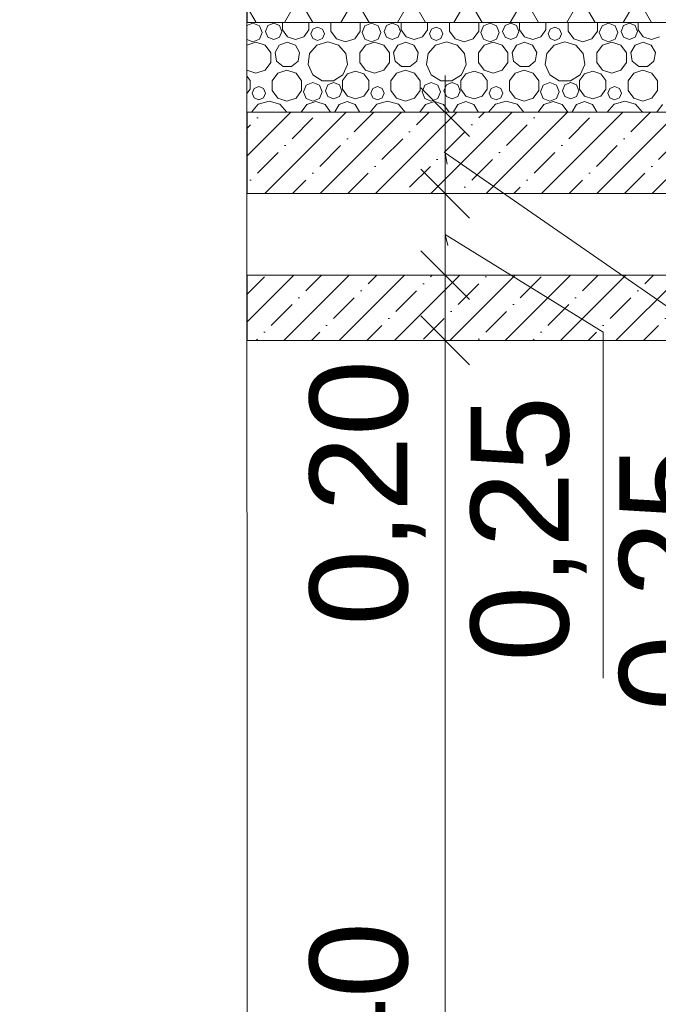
# Model space of a CAD drawing. Header units: millimetres. Extents: x -467606 to 1964440, y -17510 to 201584.
# Tile 4 of 43: x -461840 to -459882, y 3963 to 6984. Entities that reach past the tile are written whole.
import ezdxf

# ---------------------------------------------------------------- set-up
doc = ezdxf.new("R2010")
doc.units = ezdxf.units.MM
doc.header["$MEASUREMENT"] = 0
doc.set_wipeout_variables(frame=1)
doc.linetypes.add('Wipeout_Contour', pattern=[1000, 0, -1000])
for name, color, linetype, lineweight in [('0_Ном._пера__1', 7, 'Continuous', 0), ('АР-Стены_внутренние_пилоны.АР_Ном._пера__1', 7, 'Continuous', 0), ('АР-Чертеж-Размеры.АР_Ном._пера__1', 7, 'Continuous', 0), ('АР-Чертеж-Размеры.АР_Ном._пера__120', 7, 'Continuous', 0), ('АР-Чертеж-Размеры.АР_Ном._пера__141', 7, 'Continuous', 5), ('Разрез_Заливки_Ном._пера__1', 7, 'Continuous', 0)]:
    doc.layers.add(name, color=color, linetype=linetype, lineweight=lineweight)
doc.layers.add('АР-Чертеж-Размеры.АР', color=7, linetype='Continuous')
doc.layers.add('Разрез_Заливки', color=7, linetype='Continuous')
doc.styles.add('РЎР“Р•РќР•Р\xa0Р\x98Р\xa0_РЎРўР\x98Р›Р¬_1', font='arial.ttf')
doc.styles.add('РЎР“Р•РќР•Р\xa0Р\x98Р\xa0_РЎРўР\x98Р›Р¬_2', font='arial.ttf')
doc.linetypes.add('Линия Разрыва', pattern='A,0,[1,16 Р\xa0Р°Р·СЂРµР· 2-2. РљРѕСЂРїСѓСЃ 21.Shx,S=15.679026,R=0,X=0,Y=0],-1975.557214,0', length=1975.557214)
doc.dimstyles.new('СГЕНЕРИР_СТИЛЬ__5', dxfattribs={"dimtxt": 300, "dimasz": 142.5, "dimexe": 0.18, "dimexo": 0.0625, "dimgap": 0, "dimtad": 1, "dimlfac": 0.001, "dimzin": 0, "dimdsep": 46, "dimtxsty": 'РЎР“Р•РќР•Р\xa0Р\x98Р\xa0_РЎРўР\x98Р›Р¬_1', "dimblk": 'ARROWHEAD_6', "dimblk1": 'ARROWHEAD_6', "dimblk2": 'ARROWHEAD_6', "dimcen": 0.09, "dimse1": 1, "dimse2": 1, "dimclrd": 7, "dimclre": 7, "dimclrt": 7, "dimadec": 0, "dimazin": 0, "dimtfac": 1, "dimtdec": 4, "dimtmove": 2, "dimatfit": 3, "dimfxl": 1, "dimtolj": 1, "dimtzin": 0, "dimarcsym": 0})
doc.dimstyles.new('СГЕНЕРИР_СТИЛЬ__6', dxfattribs={"dimtxt": 300, "dimasz": 142.5, "dimexe": 0.18, "dimexo": 0.0625, "dimgap": 0, "dimtad": 1, "dimlfac": 0.001, "dimzin": 0, "dimdsep": 46, "dimtxsty": 'РЎР“Р•РќР•Р\xa0Р\x98Р\xa0_РЎРўР\x98Р›Р¬_1', "dimblk": 'ARROWHEAD_6', "dimblk1": 'ARROWHEAD_6', "dimblk2": 'ARROWHEAD_6', "dimcen": 0.09, "dimse1": 1, "dimse2": 1, "dimclrd": 7, "dimclre": 7, "dimclrt": 7, "dimadec": 0, "dimazin": 0, "dimtfac": 1, "dimtdec": 4, "dimtmove": 0, "dimatfit": 3, "dimfxl": 1, "dimtolj": 1, "dimtzin": 0, "dimarcsym": 0})
doc.dimstyles.new('СГЕНЕРИР_СТИЛЬ__7', dxfattribs={"dimtxt": 400, "dimasz": 237.5, "dimexe": 0.18, "dimexo": 2000, "dimgap": 0, "dimtad": 1, "dimlfac": 0.001, "dimzin": 0, "dimdsep": 46, "dimtxsty": 'РЎР“Р•РќР•Р\xa0Р\x98Р\xa0_РЎРўР\x98Р›Р¬_2', "dimblk": 'ARROWHEAD_6', "dimblk1": 'ARROWHEAD_6', "dimblk2": 'ARROWHEAD_6', "dimcen": 0.09, "dimclrd": 7, "dimclre": 7, "dimclrt": 7, "dimadec": 0, "dimazin": 0, "dimtfac": 1, "dimtdec": 4, "dimtmove": 0, "dimatfit": 3, "dimfxl": 1, "dimtolj": 1, "dimtzin": 0, "dimarcsym": 0})
pattern_1 = [(45, (0, 0), (-84.852814, 84.852814), []), (45, (-42.43, 42.43), (-84.852814, 84.852814), [90, -30, 0, -30])]

# ---------------------------------------------------------------- blocks, each defined once
blk = doc.blocks.new('*X9')
at = {"layer": 'Разрез_Заливки_Ном._пера__1', "color": 7, "linetype": 'Continuous', "lineweight": 0}
for p, q in [((-461125.4, 6973), (-461143.4, 6965.6)), ((-461105.2, 6964.7), (-461125.4, 6973)), ((-461096.8, 6944.4), (-461105.2, 6964.7)), ((-461079.3, 6965.7), (-461086.6, 6948)), ((-461086.6, 6948), (-461079.3, 6930.3)), ((-461061.5, 6973.1), (-461079.3, 6965.7)), ((-461043.8, 6965.7), (-461061.5, 6973.1)), ((-461036.5, 6948), (-461043.8, 6965.7)), ((-461043.8, 6930.3), (-461036.5, 6948)), ((-461034.6, 6975), (-461034.6, 6952.6)), ((-461034.6, 6952.6), (-461019.2, 6931.3)), ((-460969.2, 6931.3), (-460953.7, 6952.6)), ((-460953.7, 6952.6), (-460953.7, 6975)), ((-460941.4, 6954.9), (-460947.5, 6940.3)), ((-460926.8, 6961), (-460941.4, 6954.9)), ((-460912.2, 6954.9), (-460926.8, 6961)), ((-460906.1, 6940.3), (-460912.2, 6954.9)), ((-460885.7, 6975), (-460885.7, 6948.9)), ((-460885.7, 6948.9), (-460868.5, 6925.3)), ((-460812.9, 6925.3), (-460795.7, 6948.9)), ((-460795.7, 6948.9), (-460795.7, 6975)), ((-460781.9, 6964.7), (-460790.2, 6944.4)), ((-460761.7, 6973), (-460781.9, 6964.7)), ((-460741.4, 6964.7), (-460761.7, 6973)), ((-460733.1, 6944.4), (-460741.4, 6964.7)), ((-460715.6, 6965.7), (-460722.9, 6948)), ((-460722.9, 6948), (-460715.6, 6930.3)), ((-460697.8, 6973.1), (-460715.6, 6965.7)), ((-460680.1, 6965.7), (-460697.8, 6973.1)), ((-460672.8, 6948), (-460680.1, 6965.7)), ((-460680.1, 6930.3), (-460672.8, 6948)), ((-460670.9, 6975), (-460670.9, 6952.6)), ((-460670.9, 6952.6), (-460655.5, 6931.3)), ((-460605.4, 6931.3), (-460590, 6952.6)), ((-460590, 6952.6), (-460590, 6975)), ((-460577.7, 6954.9), (-460583.8, 6940.3)), ((-460563.1, 6961), (-460577.7, 6954.9)), ((-460548.5, 6954.9), (-460563.1, 6961)), ((-460542.4, 6940.3), (-460548.5, 6954.9)), ((-460522, 6975), (-460522, 6948.9)), ((-460522, 6948.9), (-460504.8, 6925.3)), ((-460449.2, 6925.3), (-460432, 6948.9)), ((-460432, 6948.9), (-460432, 6975)), ((-460418.2, 6964.7), (-460426.5, 6944.4)), ((-460398, 6973), (-460418.2, 6964.7)), ((-460377.7, 6964.7), (-460398, 6973)), ((-460369.4, 6944.4), (-460377.7, 6964.7)), ((-460351.9, 6965.7), (-460359.2, 6948)), ((-460359.2, 6948), (-460351.9, 6930.3)), ((-460334.1, 6973.1), (-460351.9, 6965.7)), ((-460316.4, 6965.7), (-460334.1, 6973.1)), ((-460309.1, 6948), (-460316.4, 6965.7)), ((-460316.4, 6930.3), (-460309.1, 6948)), ((-460307.2, 6975), (-460307.2, 6952.6)), ((-460307.2, 6952.6), (-460291.8, 6931.3)), ((-460241.7, 6931.3), (-460226.3, 6952.6)), ((-460226.3, 6952.6), (-460226.3, 6975)), ((-460214, 6954.9), (-460220.1, 6940.3)), ((-460199.4, 6961), (-460214, 6954.9)), ((-460184.8, 6954.9), (-460199.4, 6961)), ((-460178.7, 6940.3), (-460184.8, 6954.9)), ((-460158.3, 6975), (-460158.3, 6948.9)), ((-460158.3, 6948.9), (-460141.1, 6925.3)), ((-460085.5, 6925.3), (-460068.3, 6948.9)), ((-460068.3, 6948.9), (-460068.3, 6975)), ((-460054.5, 6964.7), (-460062.8, 6944.4)), ((-460034.2, 6973), (-460054.5, 6964.7)), ((-460014, 6964.7), (-460034.2, 6973)), ((-460005.7, 6944.4), (-460014, 6964.7)), ((-459988.1, 6965.7), (-459995.5, 6948)), ((-459995.5, 6948), (-459988.1, 6930.3)), ((-459970.4, 6973.1), (-459988.1, 6965.7)), ((-459952.7, 6965.7), (-459970.4, 6973.1)), ((-459945.3, 6948), (-459952.7, 6965.7)), ((-459952.7, 6930.3), (-459945.3, 6948)), ((-459943.5, 6975), (-459943.5, 6952.6)), ((-459943.5, 6952.6), (-459928.1, 6931.3)), ((-461143.4, 6923.3), (-461125.4, 6915.9)), ((-461125.4, 6915.9), (-461105.2, 6924.2)), ((-461105.2, 6924.2), (-461096.8, 6944.4)), ((-461079.3, 6930.3), (-461061.5, 6922.9)), ((-461061.5, 6922.9), (-461043.8, 6930.3)), ((-461019.2, 6931.3), (-460994.2, 6923.2)), ((-460994.2, 6923.2), (-460969.2, 6931.3)), ((-460947.5, 6940.3), (-460941.4, 6925.7)), ((-460941.4, 6925.7), (-460926.8, 6919.6)), ((-460926.8, 6919.6), (-460912.2, 6925.7)), ((-460912.2, 6925.7), (-460906.1, 6940.3)), ((-460868.5, 6925.3), (-460840.7, 6916.2)), ((-460840.7, 6916.2), (-460812.9, 6925.3)), ((-460790.2, 6944.4), (-460781.9, 6924.2)), ((-460781.9, 6924.2), (-460761.7, 6915.9)), ((-460761.7, 6915.9), (-460741.4, 6924.2)), ((-460741.4, 6924.2), (-460733.1, 6944.4)), ((-460715.6, 6930.3), (-460697.8, 6922.9)), ((-460697.8, 6922.9), (-460680.1, 6930.3)), ((-460655.5, 6931.3), (-460630.5, 6923.2)), ((-460630.5, 6923.2), (-460605.4, 6931.3)), ((-460583.8, 6940.3), (-460577.7, 6925.7)), ((-460577.7, 6925.7), (-460563.1, 6919.6)), ((-460563.1, 6919.6), (-460548.5, 6925.7)), ((-460548.5, 6925.7), (-460542.4, 6940.3)), ((-460504.8, 6925.3), (-460477, 6916.2)), ((-460477, 6916.2), (-460449.2, 6925.3)), ((-460426.5, 6944.4), (-460418.2, 6924.2)), ((-460418.2, 6924.2), (-460398, 6915.9)), ((-460398, 6915.9), (-460377.7, 6924.2)), ((-460377.7, 6924.2), (-460369.4, 6944.4)), ((-460351.9, 6930.3), (-460334.1, 6922.9)), ((-460334.1, 6922.9), (-460316.4, 6930.3)), ((-460291.8, 6931.3), (-460266.8, 6923.2)), ((-460266.8, 6923.2), (-460241.7, 6931.3)), ((-460220.1, 6940.3), (-460214, 6925.7)), ((-460214, 6925.7), (-460199.4, 6919.6)), ((-460199.4, 6919.6), (-460184.8, 6925.7)), ((-460184.8, 6925.7), (-460178.7, 6940.3)), ((-460141.1, 6925.3), (-460113.3, 6916.2)), ((-460113.3, 6916.2), (-460085.5, 6925.3)), ((-460062.8, 6944.4), (-460054.5, 6924.2)), ((-460054.5, 6924.2), (-460034.2, 6915.9)), ((-460034.2, 6915.9), (-460014, 6924.2)), ((-460014, 6924.2), (-460005.7, 6944.4)), ((-459988.1, 6930.3), (-459970.4, 6922.9)), ((-459970.4, 6922.9), (-459952.7, 6930.3)), ((-459928.1, 6931.3), (-459903, 6923.2)), ((-459903, 6923.2), (-459878, 6931.3)), ((-461115.7, 6914.8), (-461143.4, 6905.8)), ((-461087.7, 6905.7), (-461115.7, 6914.8)), ((-461070.3, 6881.8), (-461087.7, 6905.7)), ((-461044.3, 6905.3), (-461057.4, 6882.6)), ((-461019.7, 6914.3), (-461044.3, 6905.3)), ((-460995, 6905.3), (-461019.7, 6914.3)), ((-460981.9, 6882.6), (-460995, 6905.3)), ((-460928.7, 6906.1), (-460951.2, 6880.1)), ((-460895.6, 6915.9), (-460928.7, 6906.1)), ((-460862.5, 6906.1), (-460895.6, 6915.9)), ((-460839.9, 6880.1), (-460862.5, 6906.1)), ((-460780, 6905.7), (-460797.4, 6881.8)), ((-460752, 6914.8), (-460780, 6905.7)), ((-460724, 6905.7), (-460752, 6914.8)), ((-460706.6, 6881.8), (-460724, 6905.7)), ((-460680.6, 6905.3), (-460693.7, 6882.6)), ((-460656, 6914.3), (-460680.6, 6905.3)), ((-460631.3, 6905.3), (-460656, 6914.3)), ((-460618.2, 6882.6), (-460631.3, 6905.3)), ((-460565, 6906.1), (-460587.5, 6880.1)), ((-460531.9, 6915.9), (-460565, 6906.1)), ((-460498.8, 6906.1), (-460531.9, 6915.9)), ((-460476.2, 6880.1), (-460498.8, 6906.1)), ((-460416.3, 6905.7), (-460433.7, 6881.8)), ((-460388.3, 6914.8), (-460416.3, 6905.7)), ((-460360.3, 6905.7), (-460388.3, 6914.8)), ((-460342.9, 6881.8), (-460360.3, 6905.7)), ((-460316.9, 6905.3), (-460330, 6882.6)), ((-460292.3, 6914.3), (-460316.9, 6905.3)), ((-460267.6, 6905.3), (-460292.3, 6914.3)), ((-460254.5, 6882.6), (-460267.6, 6905.3)), ((-460201.2, 6906.1), (-460223.8, 6880.1)), ((-460168.1, 6915.9), (-460201.2, 6906.1)), ((-460135.1, 6906.1), (-460168.1, 6915.9)), ((-460112.5, 6880.1), (-460135.1, 6906.1)), ((-460052.6, 6905.7), (-460070, 6881.8)), ((-460024.6, 6914.8), (-460052.6, 6905.7)), ((-459996.5, 6905.7), (-460024.6, 6914.8)), ((-459979.2, 6881.8), (-459996.5, 6905.7)), ((-459953.2, 6905.3), (-459966.3, 6882.6)), ((-459928.5, 6914.3), (-459953.2, 6905.3)), ((-459903.9, 6905.3), (-459928.5, 6914.3)), ((-459890.8, 6882.6), (-459903.9, 6905.3)), ((-461070.3, 6852.4), (-461070.3, 6881.8)), ((-461057.4, 6882.6), (-461052.9, 6856.7)), ((-460986.5, 6856.7), (-460981.9, 6882.6)), ((-460951.2, 6880.1), (-460956.2, 6845.9)), ((-460835, 6845.9), (-460839.9, 6880.1)), ((-460797.4, 6881.8), (-460797.4, 6852.4)), ((-460706.6, 6852.4), (-460706.6, 6881.8)), ((-460693.7, 6882.6), (-460689.2, 6856.7)), ((-460622.7, 6856.7), (-460618.2, 6882.6)), ((-460587.5, 6880.1), (-460592.4, 6845.9)), ((-460471.3, 6845.9), (-460476.2, 6880.1)), ((-460433.7, 6881.8), (-460433.7, 6852.4)), ((-460342.9, 6852.4), (-460342.9, 6881.8)), ((-460330, 6882.6), (-460325.5, 6856.7)), ((-460259, 6856.7), (-460254.5, 6882.6)), ((-460223.8, 6880.1), (-460228.7, 6845.9)), ((-460107.6, 6845.9), (-460112.5, 6880.1)), ((-460070, 6881.8), (-460070, 6852.4)), ((-459979.2, 6852.4), (-459979.2, 6881.8)), ((-459966.3, 6882.6), (-459961.8, 6856.7)), ((-459895.3, 6856.7), (-459890.8, 6882.6)), ((-461143.4, 6828.4), (-461115.7, 6819.4)), ((-461115.7, 6819.4), (-461087.7, 6828.5)), ((-461087.7, 6828.5), (-461070.3, 6852.4)), ((-461052.9, 6856.7), (-461032.8, 6839.9)), ((-461020.7, 6828.9), (-461048.5, 6819.8)), ((-461032.8, 6839.9), (-461006.6, 6839.9)), ((-460992.9, 6819.8), (-461020.7, 6828.9)), ((-461006.6, 6839.9), (-460986.5, 6856.7)), ((-460956.2, 6845.9), (-460941.8, 6814.6)), ((-460849.3, 6814.6), (-460835, 6845.9)), ((-460797.4, 6852.4), (-460780, 6828.5)), ((-460780, 6828.5), (-460752, 6819.4)), ((-460752, 6819.4), (-460724, 6828.5)), ((-460724, 6828.5), (-460706.6, 6852.4)), ((-460689.2, 6856.7), (-460669.1, 6839.9)), ((-460657, 6828.9), (-460684.8, 6819.8)), ((-460669.1, 6839.9), (-460642.8, 6839.9)), ((-460629.2, 6819.8), (-460657, 6828.9)), ((-460642.8, 6839.9), (-460622.7, 6856.7)), ((-460592.4, 6845.9), (-460578.1, 6814.6)), ((-460485.6, 6814.6), (-460471.3, 6845.9)), ((-460433.7, 6852.4), (-460416.3, 6828.5)), ((-460416.3, 6828.5), (-460388.3, 6819.4)), ((-460388.3, 6819.4), (-460360.3, 6828.5)), ((-460360.3, 6828.5), (-460342.9, 6852.4)), ((-460325.5, 6856.7), (-460305.4, 6839.9)), ((-460293.3, 6828.9), (-460321.1, 6819.8)), ((-460305.4, 6839.9), (-460279.1, 6839.9)), ((-460265.5, 6819.8), (-460293.3, 6828.9)), ((-460279.1, 6839.9), (-460259, 6856.7)), ((-460228.7, 6845.9), (-460214.4, 6814.6)), ((-460121.9, 6814.6), (-460107.6, 6845.9)), ((-460070, 6852.4), (-460052.6, 6828.5)), ((-460052.6, 6828.5), (-460024.6, 6819.4)), ((-460024.6, 6819.4), (-459996.5, 6828.5)), ((-459996.5, 6828.5), (-459979.2, 6852.4)), ((-459961.8, 6856.7), (-459941.7, 6839.9)), ((-459929.6, 6828.9), (-459957.4, 6819.8)), ((-459941.7, 6839.9), (-459915.4, 6839.9)), ((-459901.8, 6819.8), (-459929.6, 6828.9)), ((-459915.4, 6839.9), (-459895.3, 6856.7)), ((-461133.7, 6796.9), (-461143.4, 6810.2)), ((-461133.7, 6770.6), (-461133.7, 6796.9)), ((-461048.5, 6819.8), (-461065.7, 6796.2)), ((-460975.7, 6796.2), (-460992.9, 6819.8)), ((-460941.8, 6814.6), (-460912.8, 6795.9)), ((-460878.3, 6795.9), (-460849.3, 6814.6)), ((-460835.5, 6818.1), (-460850.9, 6796.9)), ((-460850.9, 6796.9), (-460850.9, 6770.6)), ((-460810.5, 6826.3), (-460835.5, 6818.1)), ((-460785.4, 6818.1), (-460810.5, 6826.3)), ((-460770, 6796.9), (-460785.4, 6818.1)), ((-460770, 6770.6), (-460770, 6796.9)), ((-460684.8, 6819.8), (-460702, 6796.2)), ((-460612, 6796.2), (-460629.2, 6819.8)), ((-460578.1, 6814.6), (-460549.1, 6795.9)), ((-460514.6, 6795.9), (-460485.6, 6814.6)), ((-460471.8, 6818.1), (-460487.2, 6796.9)), ((-460487.2, 6796.9), (-460487.2, 6770.6)), ((-460446.8, 6826.3), (-460471.8, 6818.1)), ((-460421.7, 6818.1), (-460446.8, 6826.3)), ((-460406.3, 6796.9), (-460421.7, 6818.1)), ((-460406.3, 6770.6), (-460406.3, 6796.9)), ((-460321.1, 6819.8), (-460338.3, 6796.2)), ((-460248.3, 6796.2), (-460265.5, 6819.8)), ((-460214.4, 6814.6), (-460185.4, 6795.9)), ((-460150.9, 6795.9), (-460121.9, 6814.6)), ((-460108.1, 6818.1), (-460123.5, 6796.9)), ((-460123.5, 6796.9), (-460123.5, 6770.6)), ((-460083, 6826.3), (-460108.1, 6818.1)), ((-460058, 6818.1), (-460083, 6826.3)), ((-460042.6, 6796.9), (-460058, 6818.1)), ((-460042.6, 6770.6), (-460042.6, 6796.9)), ((-459957.4, 6819.8), (-459974.6, 6796.2)), ((-459884.6, 6796.2), (-459901.8, 6819.8)), ((-461143.4, 6757.3), (-461133.7, 6770.6)), ((-461121.4, 6772.9), (-461127.5, 6758.3)), ((-461106.8, 6779), (-461121.4, 6772.9)), ((-461092.2, 6772.9), (-461106.8, 6779)), ((-461086.1, 6758.3), (-461092.2, 6772.9)), ((-461065.7, 6796.2), (-461065.7, 6766.9)), ((-461065.7, 6766.9), (-461048.5, 6743.3)), ((-460992.9, 6743.3), (-460975.7, 6766.9)), ((-460975.7, 6766.9), (-460975.7, 6796.2)), ((-460961.9, 6782.7), (-460970.2, 6762.4)), ((-460941.7, 6791), (-460961.9, 6782.7)), ((-460921.4, 6782.7), (-460941.7, 6791)), ((-460913.1, 6762.4), (-460921.4, 6782.7)), ((-460912.8, 6795.9), (-460878.3, 6795.9)), ((-460895.6, 6783.7), (-460902.9, 6766)), ((-460877.8, 6791.1), (-460895.6, 6783.7)), ((-460860.1, 6783.7), (-460877.8, 6791.1)), ((-460852.8, 6766), (-460860.1, 6783.7)), ((-460850.9, 6770.6), (-460835.5, 6749.3)), ((-460785.4, 6749.3), (-460770, 6770.6)), ((-460757.7, 6772.9), (-460763.8, 6758.3)), ((-460743.1, 6779), (-460757.7, 6772.9)), ((-460728.5, 6772.9), (-460743.1, 6779)), ((-460722.4, 6758.3), (-460728.5, 6772.9)), ((-460702, 6796.2), (-460702, 6766.9)), ((-460702, 6766.9), (-460684.8, 6743.3)), ((-460629.2, 6743.3), (-460612, 6766.9)), ((-460612, 6766.9), (-460612, 6796.2)), ((-460598.2, 6782.7), (-460606.5, 6762.4)), ((-460578, 6791), (-460598.2, 6782.7)), ((-460557.7, 6782.7), (-460578, 6791)), ((-460549.4, 6762.4), (-460557.7, 6782.7)), ((-460549.1, 6795.9), (-460514.6, 6795.9)), ((-460531.9, 6783.7), (-460539.2, 6766)), ((-460514.1, 6791.1), (-460531.9, 6783.7)), ((-460496.4, 6783.7), (-460514.1, 6791.1)), ((-460489.1, 6766), (-460496.4, 6783.7)), ((-460487.2, 6770.6), (-460471.8, 6749.3)), ((-460421.7, 6749.3), (-460406.3, 6770.6)), ((-460394, 6772.9), (-460400.1, 6758.3)), ((-460379.4, 6779), (-460394, 6772.9)), ((-460364.8, 6772.9), (-460379.4, 6779)), ((-460358.7, 6758.3), (-460364.8, 6772.9)), ((-460338.3, 6796.2), (-460338.3, 6766.9)), ((-460338.3, 6766.9), (-460321.1, 6743.3)), ((-460265.5, 6743.3), (-460248.3, 6766.9)), ((-460248.3, 6766.9), (-460248.3, 6796.2)), ((-460234.5, 6782.7), (-460242.8, 6762.4)), ((-460214.2, 6791), (-460234.5, 6782.7)), ((-460194, 6782.7), (-460214.2, 6791)), ((-460185.7, 6762.4), (-460194, 6782.7)), ((-460185.4, 6795.9), (-460150.9, 6795.9)), ((-460168.1, 6783.7), (-460175.5, 6766)), ((-460150.4, 6791.1), (-460168.1, 6783.7)), ((-460132.7, 6783.7), (-460150.4, 6791.1)), ((-460125.3, 6766), (-460132.7, 6783.7)), ((-460123.5, 6770.6), (-460108.1, 6749.3)), ((-460058, 6749.3), (-460042.6, 6770.6)), ((-460030.3, 6772.9), (-460036.3, 6758.3)), ((-460015.7, 6779), (-460030.3, 6772.9)), ((-460001.1, 6772.9), (-460015.7, 6779)), ((-459995, 6758.3), (-460001.1, 6772.9)), ((-459974.6, 6796.2), (-459974.6, 6766.9)), ((-459974.6, 6766.9), (-459957.4, 6743.3)), ((-459901.8, 6743.3), (-459884.6, 6766.9)), ((-459884.6, 6766.9), (-459884.6, 6796.2)), ((-461127.5, 6758.3), (-461121.4, 6743.7)), ((-461121.4, 6743.7), (-461106.8, 6737.6)), ((-461106.8, 6737.6), (-461092.2, 6743.7)), ((-461092.2, 6743.7), (-461086.1, 6758.3)), ((-461048.5, 6743.3), (-461020.7, 6734.2)), ((-461020.7, 6734.2), (-460992.9, 6743.3)), ((-460970.2, 6762.4), (-460961.9, 6742.2)), ((-460961.9, 6742.2), (-460941.7, 6733.9)), ((-460941.7, 6733.9), (-460921.4, 6742.2)), ((-460921.4, 6742.2), (-460913.1, 6762.4)), ((-460902.9, 6766), (-460895.6, 6748.3)), ((-460895.6, 6748.3), (-460877.8, 6740.9)), ((-460877.8, 6740.9), (-460860.1, 6748.3)), ((-460860.1, 6748.3), (-460852.8, 6766)), ((-460835.5, 6749.3), (-460810.5, 6741.2)), ((-460810.5, 6741.2), (-460785.4, 6749.3)), ((-460763.8, 6758.3), (-460757.7, 6743.7)), ((-460757.7, 6743.7), (-460743.1, 6737.6)), ((-460743.1, 6737.6), (-460728.5, 6743.7)), ((-460728.5, 6743.7), (-460722.4, 6758.3)), ((-460684.8, 6743.3), (-460657, 6734.2)), ((-460657, 6734.2), (-460629.2, 6743.3)), ((-460606.5, 6762.4), (-460598.2, 6742.2)), ((-460598.2, 6742.2), (-460578, 6733.9)), ((-460578, 6733.9), (-460557.7, 6742.2)), ((-460557.7, 6742.2), (-460549.4, 6762.4)), ((-460539.2, 6766), (-460531.9, 6748.3)), ((-460531.9, 6748.3), (-460514.1, 6740.9)), ((-460514.1, 6740.9), (-460496.4, 6748.3)), ((-460496.4, 6748.3), (-460489.1, 6766)), ((-460471.8, 6749.3), (-460446.8, 6741.2)), ((-460446.8, 6741.2), (-460421.7, 6749.3)), ((-460400.1, 6758.3), (-460394, 6743.7)), ((-460394, 6743.7), (-460379.4, 6737.6)), ((-460379.4, 6737.6), (-460364.8, 6743.7)), ((-460364.8, 6743.7), (-460358.7, 6758.3)), ((-460321.1, 6743.3), (-460293.3, 6734.2)), ((-460293.3, 6734.2), (-460265.5, 6743.3)), ((-460242.8, 6762.4), (-460234.5, 6742.2)), ((-460234.5, 6742.2), (-460214.2, 6733.9)), ((-460214.2, 6733.9), (-460194, 6742.2)), ((-460194, 6742.2), (-460185.7, 6762.4)), ((-460175.5, 6766), (-460168.1, 6748.3)), ((-460168.1, 6748.3), (-460150.4, 6740.9)), ((-460150.4, 6740.9), (-460132.7, 6748.3)), ((-460132.7, 6748.3), (-460125.3, 6766)), ((-460108.1, 6749.3), (-460083, 6741.2)), ((-460083, 6741.2), (-460058, 6749.3)), ((-460036.3, 6758.3), (-460030.3, 6743.7)), ((-460030.3, 6743.7), (-460015.7, 6737.6)), ((-460015.7, 6737.6), (-460001.1, 6743.7)), ((-460001.1, 6743.7), (-459995, 6758.3)), ((-459957.4, 6743.3), (-459929.6, 6734.2)), ((-459929.6, 6734.2), (-459901.8, 6743.3)), ((-461108.7, 6724.1), (-461129.6, 6700)), ((-461075.6, 6733.9), (-461108.7, 6724.1)), ((-461042.5, 6724.1), (-461075.6, 6733.9)), ((-461021.5, 6700), (-461042.5, 6724.1)), ((-460960, 6723.7), (-460977.3, 6700)), ((-460932, 6732.8), (-460960, 6723.7)), ((-460904, 6723.7), (-460932, 6732.8)), ((-460886.7, 6700), (-460904, 6723.7)), ((-460860.6, 6723.3), (-460873.7, 6700.6)), ((-460836, 6732.3), (-460860.6, 6723.3)), ((-460811.3, 6723.3), (-460836, 6732.3)), ((-460798.2, 6700.6), (-460811.3, 6723.3)), ((-460745, 6724.1), (-460765.9, 6700)), ((-460711.9, 6733.9), (-460745, 6724.1)), ((-460678.8, 6724.1), (-460711.9, 6733.9)), ((-460657.8, 6700), (-460678.8, 6724.1)), ((-460596.3, 6723.7), (-460613.6, 6700)), ((-460568.3, 6732.8), (-460596.3, 6723.7)), ((-460540.3, 6723.7), (-460568.3, 6732.8)), ((-460523, 6700), (-460540.3, 6723.7)), ((-460496.9, 6723.3), (-460510, 6700.6)), ((-460472.3, 6732.3), (-460496.9, 6723.3)), ((-460447.6, 6723.3), (-460472.3, 6732.3)), ((-460434.5, 6700.6), (-460447.6, 6723.3)), ((-460381.2, 6724.1), (-460402.2, 6700)), ((-460348.1, 6733.9), (-460381.2, 6724.1)), ((-460315.1, 6724.1), (-460348.1, 6733.9)), ((-460294.1, 6700), (-460315.1, 6724.1)), ((-460232.6, 6723.7), (-460249.8, 6700)), ((-460204.6, 6732.8), (-460232.6, 6723.7)), ((-460176.5, 6723.7), (-460204.6, 6732.8)), ((-460159.3, 6700), (-460176.5, 6723.7)), ((-460133.2, 6723.3), (-460146.3, 6700.6)), ((-460108.5, 6732.3), (-460133.2, 6723.3)), ((-460083.9, 6723.3), (-460108.5, 6732.3)), ((-460070.8, 6700.6), (-460083.9, 6723.3)), ((-460017.5, 6724.1), (-460038.5, 6700)), ((-459984.4, 6733.9), (-460017.5, 6724.1)), ((-459951.3, 6724.1), (-459984.4, 6733.9)), ((-459930.4, 6700), (-459951.3, 6724.1)), ((-459868.9, 6723.7), (-459886.1, 6700)), ((-460873.7, 6700.6), (-460873.6, 6700)), ((-460798.3, 6700), (-460798.2, 6700.6)), ((-460510, 6700.6), (-460509.9, 6700)), ((-460434.6, 6700), (-460434.5, 6700.6)), ((-460146.3, 6700.6), (-460146.2, 6700)), ((-460070.9, 6700), (-460070.8, 6700.6))]:
    blk.add_line(p, q, dxfattribs=at)
blk = doc.blocks.new('Штриховка_4_3', base_point=(0, 0))
at = {"color": 254, "linetype": 'Wipeout_Contour', "lineweight": 0, "ltscale": 1838520.46206704}
blk.add_wipeout([(-461143.4, 6700), (-458015.1, 6700), (-458015.1, 6975), (-461143.4, 6975)], dxfattribs=at).dxf.layer = 'Разрез_Заливки'
at = {"layer": 'Разрез_Заливки_Ном._пера__1', "color": 7, "linetype": 'Continuous', "lineweight": 0, "flags": 128}
blk.add_lwpolyline([(-461143.4, 6700), (-458015.1, 6700), (-458015.1, 6975), (-461143.4, 6975)], close=True, dxfattribs=at)
at = {"layer": 'Разрез_Заливки_Ном._пера__1', "color": 7, "linetype": 'Continuous', "lineweight": 0}
blk.add_blockref('*X9', (0, 0), dxfattribs=at)
blk = doc.blocks.new('*D291')
at = {"layer": 'АР-Чертеж-Размеры.АР_Ном._пера__1', "color": 7, "linetype": 'Continuous', "lineweight": 0, "transparency": 16777216}
for p, q in [((-460535.5, 1600), (-460535.5, 6000)), ((-460394.9, 1600), (-460676.2, 1600))]:
    blk.add_line(p, q, dxfattribs=at)
at = {"layer": 'АР-Чертеж-Размеры.АР_Ном._пера__120', "color": 7, "linetype": 'Continuous', "lineweight": 0, "transparency": 16777216}
for p, q in [((-460535.5, 6575), (-459595.9, 5924.5)), ((-460051.4, 6025), (-460051.4, 5864.7)), ((-459595.9, 5924.5), (-459595.9, 5713.1)), ((-460051.4, 5864.7), (-460051.4, 4963.9)), ((-459595.9, 5713.1), (-459595.9, 4812.3))]:
    blk.add_line(p, q, dxfattribs=at)
at = {"layer": 'АР-Чертеж-Размеры.АР_Ном._пера__141', "color": 7, "linetype": 'Continuous', "lineweight": 5, "transparency": 16777216}
for p, q in [((-460610.5, 6075), (-460460.5, 5925)), ((-460610.5, 1675), (-460460.5, 1525))]:
    blk.add_line(p, q, dxfattribs=at)
at = {"layer": 'АР-Чертеж-Размеры.АР_Ном._пера__120', "color": 7, "lineweight": 0, "transparency": 16777216, "char_height": 300, "attachment_point": 7, "rotation": 90, "style": 'РЎР“Р•РќР•Р\xa0Р\x98Р\xa0_РЎРўР\x98Р›Р¬_1'}
for s, insert in [('\\A1;{\\pql;\\fArial|b0|i0|c204|p0;\\W1.000000;0,20}', (-460595.5, 5124.2)), ('\\A1;{\\pql;\\fArial|b0|i0|c204|p0;\\W1.000000;0,25}', (-460101.4, 5013.9)), ('\\A1;{\\pql;\\fArial|b0|i0|c204|p0;\\W1.000000;0,25}', (-459645.9, 4862.3)), ('\\A1;{\\pql;\\fArial|b0|i0|c204|p0;\\W1.000000;4,40}', (-460595.5, 3399.6)), ('\\A1;{\\pql;\\fArial|b0|i0|c204|p0;\\W1.000000;0,10}', (-460595.5, 1675))]:
    blk.add_mtext(s, dxfattribs=dict(at, insert=insert))
blk = doc.blocks.new('ARROWHEAD_6')
at = {"color": 0, "linetype": 'Continuous', "lineweight": 0}
for p, q in [((-0.5, -0.5), (0.5, 0.5)), ((0, 0), (-1, 0))]:
    blk.add_line(p, q, dxfattribs=at)
blk = doc.blocks.new('*D292')
at = {"layer": 'АР-Чертеж-Размеры.АР_Ном._пера__1', "color": 7, "linetype": 'Continuous', "lineweight": 0, "transparency": 16777216}
for p, q in [((-460394.9, 6200), (-460676.2, 6200)), ((-460535.5, 6000), (-460535.5, 6200)), ((-460394.9, 6000), (-460676.2, 6000)), ((-460535.5, 1600), (-460535.5, 6000))]:
    blk.add_line(p, q, dxfattribs=at)
at = {"layer": 'АР-Чертеж-Размеры.АР_Ном._пера__120', "color": 7, "linetype": 'Continuous', "lineweight": 0, "transparency": 16777216}
for p, q in [((-460535.5, 6575), (-459595.9, 5924.5)), ((-460535.5, 6325), (-460051.4, 6025)), ((-460051.4, 6025), (-460051.4, 5864.7))]:
    blk.add_line(p, q, dxfattribs=at)
at = {"layer": 'АР-Чертеж-Размеры.АР_Ном._пера__141', "color": 7, "linetype": 'Continuous', "lineweight": 5, "transparency": 16777216}
for p, q in [((-460610.5, 6275), (-460460.5, 6125)), ((-460610.5, 6075), (-460460.5, 5925))]:
    blk.add_line(p, q, dxfattribs=at)
blk = doc.blocks.new('*D293')
at = {"layer": 'АР-Чертеж-Размеры.АР_Ном._пера__1', "color": 7, "linetype": 'Continuous', "lineweight": 0, "transparency": 16777216}
for p, q in [((-460394.9, 6450), (-460676.2, 6450)), ((-460535.5, 6200), (-460535.5, 6450)), ((-460394.9, 6200), (-460676.2, 6200))]:
    blk.add_line(p, q, dxfattribs=at)
at = {"layer": 'АР-Чертеж-Размеры.АР_Ном._пера__120', "color": 7, "linetype": 'Continuous', "lineweight": 0, "transparency": 16777216}
for p, q in [((-460535.5, 6575), (-459595.9, 5924.5)), ((-460535.5, 6325), (-460051.4, 6025)), ((-460535.5, 6325), (-460527.5, 6290.6))]:
    blk.add_line(p, q, dxfattribs=at)
at = {"layer": 'АР-Чертеж-Размеры.АР_Ном._пера__141', "color": 7, "linetype": 'Continuous', "lineweight": 5, "transparency": 16777216}
for p, q in [((-460610.5, 6525), (-460460.5, 6375)), ((-460610.5, 6275), (-460460.5, 6125))]:
    blk.add_line(p, q, dxfattribs=at)
blk = doc.blocks.new('*D294')
at = {"layer": 'АР-Чертеж-Размеры.АР_Ном._пера__1', "color": 7, "linetype": 'Continuous', "lineweight": 0, "transparency": 16777216}
for p, q in [((-460535.5, 6700), (-460535.5, 6812.5)), ((-460394.9, 6700), (-460676.2, 6700)), ((-460535.5, 6450), (-460535.5, 6700)), ((-460394.9, 6450), (-460676.2, 6450))]:
    blk.add_line(p, q, dxfattribs=at)
at = {"layer": 'АР-Чертеж-Размеры.АР_Ном._пера__120', "color": 7, "linetype": 'Continuous', "lineweight": 0, "transparency": 16777216}
for q in [(-459595.9, 5924.5), (-460529.2, 6540.2)]:
    blk.add_line((-460535.5, 6575), q, dxfattribs=at)
at = {"layer": 'АР-Чертеж-Размеры.АР_Ном._пера__141', "color": 7, "linetype": 'Continuous', "lineweight": 5, "transparency": 16777216}
for p, q in [((-460460.5, 6625), (-460610.5, 6775)), ((-460610.5, 6525), (-460460.5, 6375))]:
    blk.add_line(p, q, dxfattribs=at)
blk = doc.blocks.new('*D301')
at = {"layer": 'АР-Чертеж-Размеры.АР_Ном._пера__1', "color": 7, "linetype": 'Continuous', "lineweight": 0, "transparency": 16777216}
for p, q in [((-465214, 60060), (-465214, 60247.5)), ((-465089, 59935), (-465339, 60185)), ((-449955.3, 60060), (-465448.4, 60060)), ((-465214, 349.8), (-465214, 60060)), ((-465339, 474.8), (-465089, 224.8)), ((-464979.6, 349.8), (-465448.4, 349.8)), ((-465214, 162.3), (-465214, 349.8))]:
    blk.add_line(p, q, dxfattribs=at)
at = {"layer": 'АР-Чертеж-Размеры.АР_Ном._пера__1', "color": 7, "lineweight": 0, "transparency": 16777216, "insert": (-465294, 29518.5), "char_height": 400, "attachment_point": 7, "rotation": 90, "style": 'РЎР“Р•РќР•Р\xa0Р\x98Р\xa0_РЎРўР\x98Р›Р¬_2'}
blk.add_mtext('\\A1;{\\pql;\\fArial|b0|i0|c204|p0;\\W1.000000;59,71}', dxfattribs=at)

msp = doc.modelspace()

# ---------------------------------------------------------------- hatches: boundary and pattern name
at = {"layer": 'АР-Стены_внутренние_пилоны.АР_Ном._пера__1', "linetype": 'Continuous', "lineweight": 0}
h = msp.add_hatch(dxfattribs=at)
h.set_pattern_fill('ЖЕЛЕЗОБЕТОН__PROJECT__0003', style=0, pattern_type=2)
h.set_pattern_definition(pattern_1)
h.paths.add_polyline_path([(-461142.407, 6000), (-458015.094, 6000), (-458015.094, 6200), (-461142.407, 6200)])

# ---------------------------------------------------------------- linework, layer by layer
at = {"layer": 'АР-Стены_внутренние_пилоны.АР_Ном._пера__1', "color": 7, "linetype": 'Continuous', "lineweight": 0, "flags": 128}
msp.add_lwpolyline([(-461142.407, 6000), (-458015.094, 6000), (-458015.094, 6200), (-461142.407, 6200)], close=True, dxfattribs=at)

# ---------------------------------------------------------------- dimensions: what is measured, and where the dimension line sits
at = {"layer": 'АР-Чертеж-Размеры.АР', "color": 7, "linetype": 'Continuous', "lineweight": 0}
for base, p1, p2, dimstyle, picture, middle in [((-460535.546, 6000), (-458015.038, 1600), (-458015.094, 6000), 'СГЕНЕРИР_СТИЛЬ__6', '*D291', (-460745.546, 3787.994)), ((-460535.546, 6200), (-458015.094, 6000), (-458015.094, 6200), 'СГЕНЕРИР_СТИЛЬ__6', '*D292', (-460745.546, 5512.614)), ((-460535.546, 6450), (-458015.094, 6200), (-458015.093, 6450), 'СГЕНЕРИР_СТИЛЬ__5', '*D293', (-460251.367, 5402.312))]:
    dim = msp.add_linear_dim(base=base, p1=p1, p2=p2, angle=90, dimstyle=dimstyle, dxfattribs=at)
    dim.commit()
    dim.dimension.update_dxf_attribs({"geometry": picture, "text_midpoint": middle, "dimtype": 160, "text_rotation": 90})

# ---------------------------------------------------------------- wipeouts: each hides what was drawn before it
at = {"color": 254, "linetype": 'Wipeout_Contour', "lineweight": 0, "ltscale": 1838531.199948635}
msp.add_wipeout([(-461142.352, 6975), (-458015.093, 6975), (-458015.093, 7125), (-461142.352, 7125)], dxfattribs=at).dxf.layer = 'Разрез_Заливки'

# ---------------------------------------------------------------- next in the draw order: hatches: boundary and pattern name
at = {"layer": 'Разрез_Заливки_Ном._пера__1', "linetype": 'Continuous', "lineweight": 0}
h = msp.add_hatch(dxfattribs=at)
h.set_pattern_fill('ИЗОЛЯЦИЯ_02_0003', style=0, pattern_type=2)
h.set_pattern_definition([(60, (0, 0), (-129.90381, 75), []), (120, (0, 0), (129.90381, 75), [])])
h.paths.add_polyline_path([(-461142.352, 6975), (-458015.093, 6975), (-458015.093, 7125), (-461142.352, 7125)])

# ---------------------------------------------------------------- next in the draw order: block references
at = {"layer": 'Разрез_Заливки_Ном._пера__1', "color": 7, "linetype": 'Continuous', "lineweight": 0}
msp.add_blockref('Штриховка_4_3', (0, 0), dxfattribs=at)

# ---------------------------------------------------------------- next in the draw order: hatches: boundary and pattern name
at = {"layer": 'АР-Стены_внутренние_пилоны.АР_Ном._пера__1', "linetype": 'Continuous', "lineweight": 0}
h = msp.add_hatch(dxfattribs=at)
h.set_pattern_fill('ЖЕЛЕЗОБЕТОН__PROJECT__0003', style=0, pattern_type=2)
h.set_pattern_definition(pattern_1)
h.paths.add_polyline_path([(-461142.352, 6700), (-458015.093, 6700), (-458015.093, 6450), (-461142.352, 6450)])

# ---------------------------------------------------------------- next in the draw order: linework, layer by layer
at = {"layer": '0_Ном._пера__1', "color": 7, "linetype": 'Линия Разрыва', "lineweight": 0}
msp.add_line((-461142.719, -6342.045), (-461143.375, 7050), dxfattribs=at)
at = {"layer": 'АР-Стены_внутренние_пилоны.АР_Ном._пера__1', "color": 7, "linetype": 'Continuous', "lineweight": 0, "flags": 128}
msp.add_lwpolyline([(-461142.352, 6700), (-458015.093, 6700), (-458015.093, 6450), (-461142.352, 6450)], close=True, dxfattribs=at)

# ---------------------------------------------------------------- next in the draw order: dimensions: what is measured, and where the dimension line sits
at = {"layer": 'АР-Чертеж-Размеры.АР', "color": 7, "linetype": 'Continuous', "lineweight": 0}
for base, p1, p2, dimstyle, picture, middle in [((-465213.993, 60060), (-465598.755, 349.782), (-449755.323, 60060), 'СГЕНЕРИР_СТИЛЬ__7', '*D301', (-465493.993, 30188.545)), ((-460535.546, 6700), (-458015.093, 6450), (-461142.352, 6700), 'СГЕНЕРИР_СТИЛЬ__5', '*D294', (-459795.89, 5250.687))]:
    dim = msp.add_linear_dim(base=base, p1=p1, p2=p2, angle=90, dimstyle=dimstyle, dxfattribs=at)
    dim.commit()
    dim.dimension.update_dxf_attribs({"geometry": picture, "text_midpoint": middle, "dimtype": 160, "text_rotation": 90})

doc.saveas('drawing.dxf')
